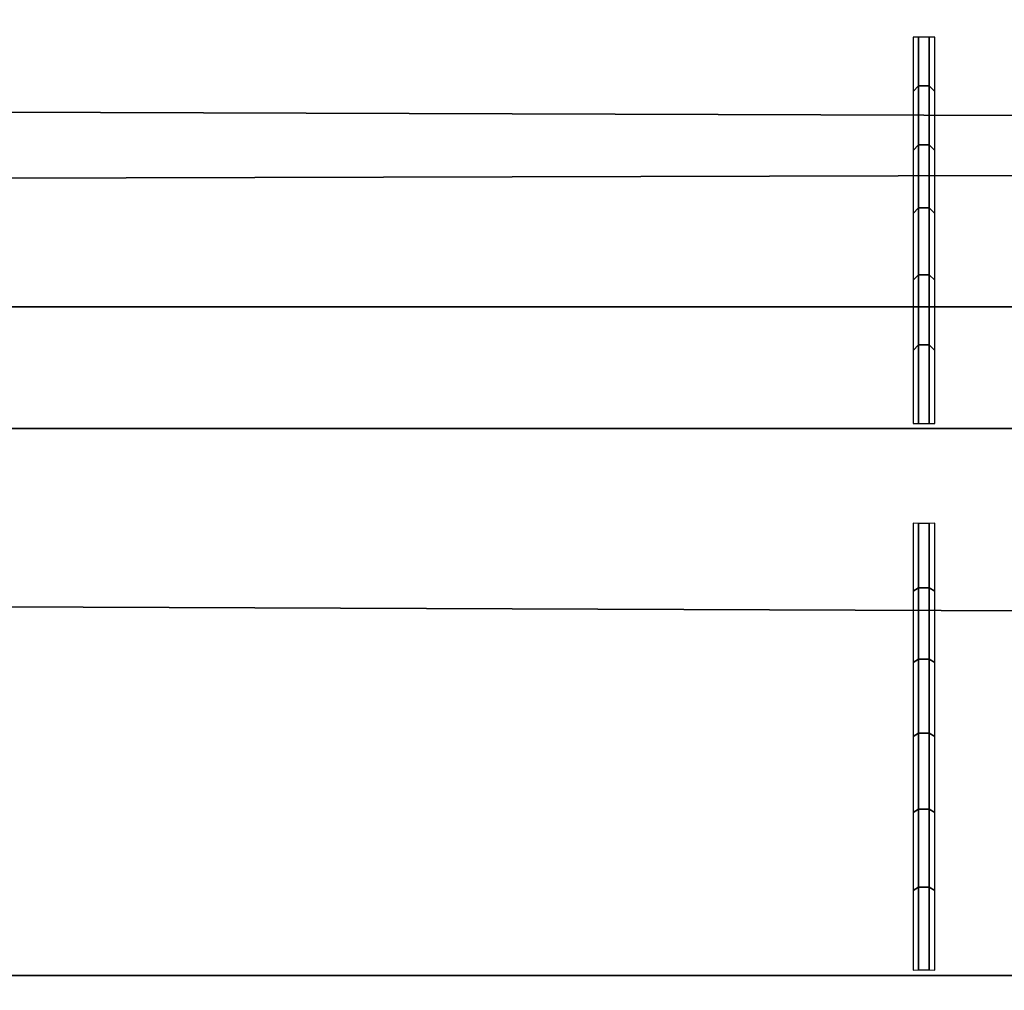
# Model space of a CAD drawing. Header units: inches. Extents: x 0 to 69, y -28.1 to 0.1.
# Tile 73 of 170: x 22.587 to 23.065, y -0.823 to -0.352. Entities that reach past the tile are written whole.
import ezdxf

# ---------------------------------------------------------------- set-up
doc = ezdxf.new("R2010")
doc.units = ezdxf.units.IN
doc.header["$LTSCALE"] = 0.03937
doc.header["$MEASUREMENT"] = 0
doc.layers.add('A-FURN-3-ST', color=151, linetype='Continuous')
doc.layers.add('A-FURN-3-STITCH', color=15, linetype='Continuous')

msp = doc.modelspace()

# ---------------------------------------------------------------- meshes
at = {"layer": 'A-FURN-3-ST'}
mesh = msp.add_polyface(dxfattribs=at)
corners = [(0.25, -1.1, 18), (68.75, -1.1, 18), (0.25, -0.81543, 17.96255), (68.75, -0.81543, 17.96255), (0.25, -0.55024, 17.85277), (68.75, -0.55024, 17.85277), (0.25, -0.32248, 17.67812), (68.75, -0.32248, 17.67812), (0.25, -0.14765, 17.45049), (68.75, -0.14765, 17.45049), (0.25, -0.03766, 17.18538), (68.75, -0.03766, 17.18538), (0.25, 0, 16.90085), (68.75, 0.00877, 5.50038), (0.25, 0.00877, 5.50038), (0.25, -0.02918, 5.30892), (68.75, -0.02918, 5.30892), (0.25, -0.13754, 5.14658), (68.75, -0.13754, 5.14658), (0.25, -0.2998, 5.0381), (68.75, -0.2998, 5.0381), (0.25, -0.49123, 5), (0.25, -27.51, 5), (0.125, -0.49123, 5.03349), (0.125, -27.51, 5.03349), (0.03349, -0.49123, 5.125), (0.03349, -0.14469, 5.35669), (0.125, -0.02472, 5.50036), (0.125, -0.06013, 5.32172), (0.125, -0.16123, 5.17026), (0.125, -0.31262, 5.06904), (0.03349, -0.125, 16.90075), (0.125, -0.03349, 16.90082), (0.125, -0.07001, 17.17669), (0.03349, -0.84777, 17.84181), (0.125, -1.1, 17.96651), (0.125, -0.8241, 17.9302), (0.03349, -0.41084, 17.58969), (0.125, -0.34616, 17.65442), (0.125, -0.17665, 17.43373), (0.03349, -0.25588, 17.38793), (0.03349, -0.15838, 17.15295), (0.125, -0.56698, 17.82376), (0.125, -26.91, 17.96651), (0.25, -26.91, 18)]
mesh.append_faces([[corners[k] for k in face] for face in [(0, 1, 2), (2, 3, 4), (4, 5, 6), (6, 7, 8), (8, 9, 10), (10, 11, 12), (12, 13, 14), (14, 13, 15), (15, 16, 17), (17, 18, 19), (19, 20, 21), (21, 22, 23), (23, 24, 25), (26, 27, 28), (28, 27, 14), (28, 14, 15), (28, 15, 29), (29, 15, 17), (29, 17, 30), (30, 17, 19), (30, 19, 23), (23, 19, 21), (23, 25, 30), (27, 31, 32), (27, 32, 14), (14, 32, 12), (31, 33, 32), (32, 33, 10), (32, 10, 12), (34, 35, 36), (37, 38, 39, 40), (40, 39, 33, 41), (35, 0, 36), (36, 0, 2), (36, 2, 42), (42, 2, 4), (42, 4, 38), (38, 4, 6), (38, 6, 39), (39, 6, 8), (39, 8, 33), (33, 8, 10), (35, 43, 0), (44, 1, 0)]])
mesh = msp.add_polyface(dxfattribs=at)
corners = [(68.875, -0.49123, 5.03349), (68.875, -27.51, 5.03349), (68.75, -0.49123, 5), (68.75, 0.00877, 5.50038), (68.875, -0.02472, 5.50036), (68.75, -0.02918, 5.30892), (68.875, -0.06013, 5.32172), (68.75, -0.13754, 5.14658), (68.875, -0.16123, 5.17026), (68.75, -0.2998, 5.0381), (68.875, -0.31262, 5.06904), (68.96651, -0.34766, 5.15357), (68.96651, -0.11623, 5.50029), (68.96651, -0.14469, 5.35669), (68.96651, -0.22596, 5.23494), (68.75, 0, 16.90085), (68.875, -0.03349, 16.90082), (68.75, -1.1, 18), (68.875, -1.1, 17.96651), (68.75, -0.81543, 17.96255), (68.875, -0.8241, 17.9302), (68.75, -0.55024, 17.85277), (68.875, -0.56698, 17.82376), (68.75, -0.32248, 17.67812), (68.875, -0.34616, 17.65442), (68.75, -0.14765, 17.45049), (68.875, -0.17665, 17.43373), (68.75, -0.03766, 17.18538), (68.875, -0.07001, 17.17669), (68.96651, -0.15838, 17.15295), (68.96651, -1.1, 17.875), (68.75, -26.91, 18), (68.875, -26.91, 17.96651), (0.25, -0.81543, 17.96255), (0.25, -0.55024, 17.85277), (0.25, -0.32248, 17.67812), (0.25, -0.14765, 17.45049), (0.25, -0.03766, 17.18538), (0.25, 0, 16.90085), (0.25, -0.02918, 5.30892), (0.25, -0.13754, 5.14658), (0.25, -0.2998, 5.0381), (0.25, -0.49123, 5), (68.75, -27.51, 5)]
mesh.append_faces([[corners[k] for k in face] for face in [(0, 1, 2), (3, 4, 5), (5, 4, 6), (5, 6, 7), (7, 6, 8), (7, 8, 9), (9, 8, 10), (9, 10, 2), (2, 10, 0), (0, 10, 11), (12, 6, 4), (8, 6, 13, 14), (3, 15, 4), (4, 15, 16), (4, 16, 12), (17, 18, 19), (19, 18, 20), (19, 20, 21), (21, 20, 22), (21, 22, 23), (23, 22, 24), (23, 24, 25), (25, 24, 26), (25, 26, 27), (27, 26, 28), (27, 28, 15), (15, 28, 16), (16, 28, 29), (18, 30, 20), (17, 31, 18), (18, 32, 30), (33, 17, 19), (34, 19, 21), (35, 21, 23), (36, 23, 25), (37, 25, 27), (38, 27, 15), (15, 3, 38), (39, 3, 5), (40, 5, 7), (41, 7, 9), (42, 9, 2), (2, 43, 42)]])
mesh = msp.add_polyface(dxfattribs=at)
corners = [(0.25, -0.49123, 5), (68.75, -27.51, 5), (0.25, -27.51, 5), (0.125, -0.49123, 5.03349), (0.125, -27.51, 5.03349), (0.25, -28.01, 5.5), (0.125, -27.97651, 5.5), (0.25, -27.97194, 5.30866), (0.125, -27.941, 5.32148), (0.25, -27.86356, 5.14645), (0.125, -27.83987, 5.17013), (0.25, -27.70134, 5.03806), (0.125, -27.68853, 5.069), (0.03349, -27.65351, 5.15355), (0.03349, -27.885, 5.5), (0.25, -28.01, 16.9), (0.125, -27.97651, 16.9), (0.25, -26.91, 18), (0.125, -26.91, 17.96651), (0.25, -27.1947, 17.96252), (0.125, -27.18603, 17.93017), (0.25, -27.46, 17.85263), (0.125, -27.44325, 17.82362), (0.25, -27.68782, 17.67782), (0.125, -27.66414, 17.65413), (0.25, -27.86263, 17.45), (0.125, -27.83362, 17.43325), (0.25, -27.97252, 17.1847), (0.125, -27.94017, 17.17603), (0.03349, -27.85178, 17.15235), (0.03349, -26.91, 17.875), (0.03349, -27.59943, 17.58943), (0.03349, -27.75438, 17.3875), (0.125, -1.1, 17.96651), (0.25, -1.1, 18), (68.75, -28.01, 16.9), (68.75, -27.97252, 17.1847), (68.75, -27.86263, 17.45), (68.75, -27.68782, 17.67782), (68.75, -27.46, 17.85263), (68.75, -27.1947, 17.96252), (68.75, -27.70134, 5.03806), (68.75, -27.86356, 5.14645), (68.75, -27.97194, 5.30866)]
mesh.append_faces([[corners[k] for k in face] for face in [(0, 1, 2), (3, 2, 4), (5, 6, 7), (7, 6, 8), (7, 8, 9), (9, 8, 10), (9, 10, 11), (11, 10, 12), (11, 12, 2), (2, 12, 4), (4, 12, 13), (14, 8, 6), (5, 15, 6), (6, 15, 16), (6, 16, 14), (17, 18, 19), (19, 18, 20), (19, 20, 21), (21, 20, 22), (21, 22, 23), (23, 22, 24), (23, 24, 25), (25, 24, 26), (25, 26, 27), (27, 26, 28), (27, 28, 15), (15, 28, 16), (16, 28, 29), (18, 30, 20), (24, 31, 32, 26), (26, 32, 29, 28), (33, 30, 18), (34, 18, 17), (15, 35, 27), (27, 36, 25), (25, 37, 23), (23, 38, 21), (21, 39, 19), (19, 40, 17), (5, 35, 15), (2, 1, 11), (11, 41, 9), (9, 42, 7), (7, 43, 5)]])
mesh = msp.add_polyface(dxfattribs=at)
corners = [(68.875, -0.49123, 5.03349), (68.96651, -27.51, 5.125), (68.875, -27.51, 5.03349), (68.75, -0.49123, 5), (68.75, -27.51, 5), (68.96651, -27.85646, 5.35649), (68.875, -27.97651, 5.5), (68.875, -27.941, 5.32148), (68.75, -28.01, 5.5), (68.75, -27.97194, 5.30866), (68.875, -27.83987, 5.17013), (68.75, -27.86356, 5.14645), (68.875, -27.68853, 5.069), (68.75, -27.70134, 5.03806), (68.96651, -27.65351, 5.15355), (68.96651, -27.77517, 5.23483), (68.96651, -27.885, 16.9), (68.875, -27.97651, 16.9), (68.75, -28.01, 16.9), (68.875, -27.94017, 17.17603), (68.75, -27.97252, 17.1847), (68.96651, -27.16235, 17.84178), (68.875, -26.91, 17.96651), (68.875, -27.18603, 17.93017), (68.75, -26.91, 18), (68.75, -27.1947, 17.96252), (68.875, -27.44325, 17.82362), (68.75, -27.46, 17.85263), (68.875, -27.66414, 17.65413), (68.75, -27.68782, 17.67782), (68.875, -27.83362, 17.43325), (68.75, -27.86263, 17.45), (68.875, -1.1, 17.96651), (0.25, -27.97252, 17.1847), (0.25, -27.86263, 17.45), (0.25, -27.68782, 17.67782), (0.25, -27.46, 17.85263), (0.25, -27.1947, 17.96252), (0.25, -26.91, 18), (0.25, -28.01, 5.5), (0.25, -27.70134, 5.03806), (0.25, -27.86356, 5.14645), (0.25, -27.97194, 5.30866), (68.75, -1.1, 18)]
mesh.append_faces([[corners[k] for k in face] for face in [(0, 1, 2), (3, 2, 4), (5, 6, 7), (7, 6, 8), (7, 8, 9), (7, 9, 10), (10, 9, 11), (10, 11, 12), (12, 11, 13), (12, 13, 2), (2, 13, 4), (2, 1, 12), (12, 14, 15, 10), (6, 16, 17), (6, 17, 8), (8, 17, 18), (16, 19, 17), (17, 19, 20), (17, 20, 18), (21, 22, 23), (22, 24, 23), (23, 24, 25), (23, 25, 26), (26, 25, 27), (26, 27, 28), (28, 27, 29), (28, 29, 30), (30, 29, 31), (30, 31, 19), (19, 31, 20), (32, 24, 22), (33, 18, 20), (34, 20, 31), (35, 31, 29), (36, 29, 27), (37, 27, 25), (38, 25, 24), (8, 18, 39), (40, 4, 13), (41, 13, 11), (42, 11, 9), (39, 9, 8), (24, 43, 38)]])
at = {"layer": 'A-FURN-3-STITCH'}
mesh = msp.add_polymesh((7, 4), dxfattribs=at)
for k, corner in enumerate([(23.0308, -0.36036, 17.71371), (23.02819, -0.36037, 17.71369), (23.02299, -0.36037, 17.71369), (23.02038, -0.36036, 17.71371), (23.0308, -0.38675, 17.74256), (23.02819, -0.38408, 17.7462), (23.02299, -0.38408, 17.7462), (23.02038, -0.38675, 17.74256), (23.0308, -0.41532, 17.76926), (23.02819, -0.41265, 17.77289), (23.02299, -0.41265, 17.77289), (23.02038, -0.41532, 17.76926), (23.0308, -0.4459, 17.79363), (23.02819, -0.44323, 17.79726), (23.02299, -0.44323, 17.79726), (23.02038, -0.4459, 17.79363), (23.0308, -0.47829, 17.81553), (23.02819, -0.47562, 17.81916), (23.02299, -0.47562, 17.81916), (23.02038, -0.47829, 17.81553), (23.0308, -0.51231, 17.83481), (23.02819, -0.50964, 17.83845), (23.02299, -0.50964, 17.83845), (23.02038, -0.51231, 17.83481), (23.0308, -0.54773, 17.85138), (23.02819, -0.5477, 17.85142), (23.02299, -0.5477, 17.85142), (23.02038, -0.54773, 17.85138)]):
    mesh.set_mesh_vertex(divmod(k, 4), corner)
mesh = msp.add_polymesh((7, 4), dxfattribs=at)
for k, corner in enumerate([(23.0308, -0.59616, 17.87742), (23.02819, -0.59617, 17.87739), (23.02299, -0.59617, 17.87739), (23.02038, -0.59616, 17.87742), (23.0308, -0.62912, 17.89846), (23.02819, -0.62748, 17.90266), (23.02299, -0.62748, 17.90266), (23.02038, -0.62912, 17.89846), (23.0308, -0.66363, 17.91685), (23.02819, -0.66199, 17.92105), (23.02299, -0.66199, 17.92105), (23.02038, -0.66363, 17.91685), (23.0308, -0.69947, 17.93247), (23.02819, -0.69784, 17.93667), (23.02299, -0.69784, 17.93667), (23.02038, -0.69947, 17.93247), (23.0308, -0.73643, 17.94524), (23.02819, -0.73479, 17.94944), (23.02299, -0.73479, 17.94944), (23.02038, -0.73643, 17.94524), (23.0308, -0.77428, 17.95507), (23.02819, -0.77264, 17.95927), (23.02299, -0.77264, 17.95927), (23.02038, -0.77428, 17.95507), (23.0308, -0.81278, 17.9619), (23.02819, -0.81276, 17.96195), (23.02299, -0.81276, 17.96195), (23.02038, -0.81278, 17.9619)]):
    mesh.set_mesh_vertex(divmod(k, 4), corner)

doc.saveas('drawing.dxf')
